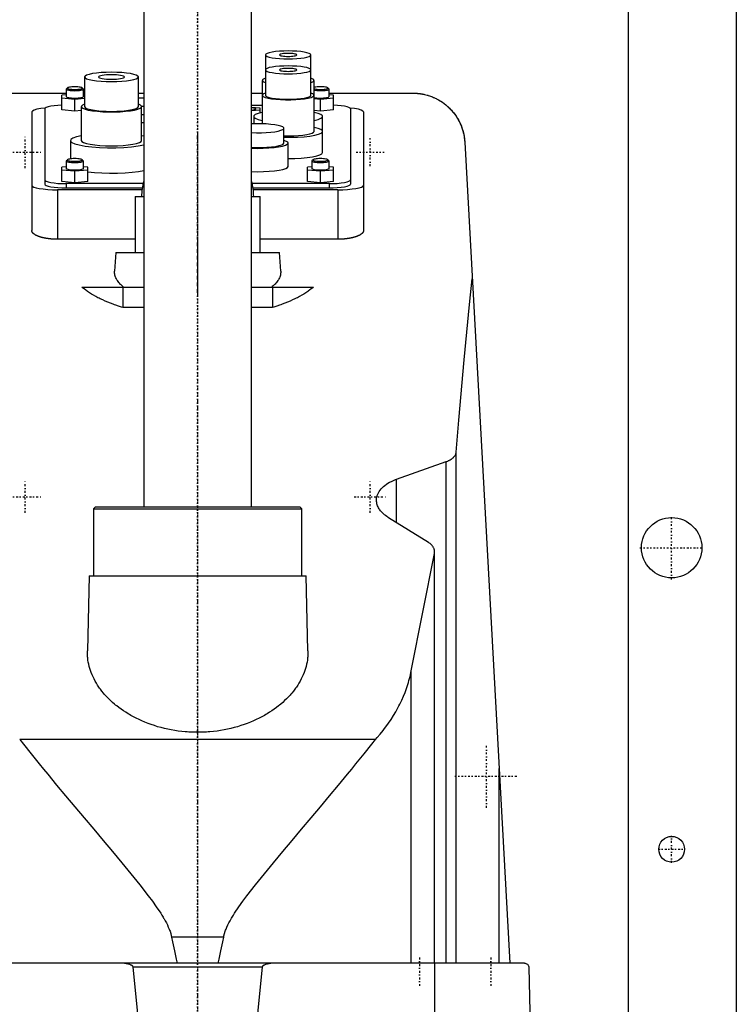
# Model space of a CAD drawing. Extents: x -125 to 125, y -92 to 634.
# Tile 3 of 4: x -41 to 125, y 107 to 336. Entities that reach past the tile are written whole.
import ezdxf

# ---------------------------------------------------------------- set-up
doc = ezdxf.new("R2010")
doc.units = 0
doc.linetypes.add('CENTER', pattern=[1.5, 0.45, -0.5, 0.05, -0.5])
doc.layers.add('AM_0', color=7, linetype='CONTINUOUS')
doc.layers.add('AM_7', color=7, linetype='CENTER')

msp = doc.modelspace()

# ---------------------------------------------------------------- linework, layer by layer
at = {"layer": 'AM_0', "color": 7, "linetype": 'CONTINUOUS'}
for p, q in [((-12.5, 585.5), (-12.5, 222.5)), ((12.5, 222.5), (12.5, 585.5)), ((125, 383), (125, 53)), ((100, 25), (100, 363)), ((15.75, 327.38), (15.75, 318)), ((26.25, 318), (26.25, 327.38)), ((-26.25, 322.26), (-26.25, 315.37)), ((-13.75, 315.37), (-13.75, 322.26)), ((15, 321.47), (15, 311.38)), ((27, 309.63), (27, 321.47)), ((-50, 318.5), (-30.5, 318.5)), ((-30.5, 318.12), (-31.5, 318.02)), ((-31.5, 314.66), (-31.5, 318.02)), ((-30.47, 319.49), (-30.5, 319.43)), ((-30.5, 319.43), (-30.5, 317.71)), ((-30.22, 319.73), (-30.47, 319.49)), ((-26.53, 319.49), (-26.78, 319.73)), ((-26.5, 319.43), (-26.53, 319.49)), ((-26.5, 317.71), (-26.5, 319.43)), ((-26.5, 318.5), (-26.25, 318.5)), ((-26.25, 318.09), (-26.5, 318.12)), ((-13.75, 318.5), (-12.5, 318.5)), ((12.5, 318.5), (15, 318.5)), ((30.47, 319.49), (30.22, 319.73)), ((30.5, 319.43), (30.47, 319.49)), ((30.5, 317.71), (30.5, 319.43)), ((30.5, 318.5), (50, 318.5)), ((31.5, 318.02), (30.5, 318.12)), ((31.5, 314.66), (31.5, 318.02)), ((-31.5, 317.42), (-28.5, 317.12)), ((-28.5, 317.12), (-26.25, 317.34)), ((-28.5, 314.36), (-28.5, 317.12)), ((-13.75, 317.4), (-12.5, 317.4)), ((-12.5, 315.42), (-13.01, 315.42)), ((12.5, 315.73), (15, 315.73)), ((27, 317.27), (28.5, 317.12)), ((28.5, 317.12), (31.5, 317.42)), ((28.5, 314.36), (28.5, 317.12)), ((-38.5, 314.14), (-38.5, 286.63)), ((-35.5, 314.86), (-35.5, 297.38)), ((-28.5, 314.36), (-31.5, 314.66)), ((-27, 314.51), (-28.5, 314.36)), ((-27, 315.37), (-27, 307.49)), ((-13, 307.49), (-13, 315.37)), ((-13, 313.58), (-12.5, 313.58)), ((12.5, 315.28), (14.45, 315.09)), ((14.45, 314.59), (12.5, 314.39)), ((13, 313.1), (13, 311.38)), ((14.45, 315.09), (14.45, 313.9)), ((28.5, 314.36), (27, 314.51)), ((31.5, 314.66), (28.5, 314.36)), ((29, 304.71), (29, 313.1)), ((35.5, 314.86), (35.5, 297.38)), ((38.5, 314.14), (38.5, 286.63)), ((-12.5, 311.6), (-13, 311.6)), ((-12.49, 308.5), (-13, 308.6)), ((20, 306.91), (20, 310.36)), ((-29.5, 307.49), (-29.5, 303.25)), ((21, 301.49), (21, 306.91)), ((61.98, 307.16), (72.48, 116.6)), ((-30.47, 302.82), (-30.5, 302.76)), ((-30.5, 302.76), (-30.5, 301.03)), ((-30.22, 303.06), (-30.47, 302.82)), ((-26.53, 302.82), (-26.78, 303.06)), ((-26.5, 301.03), (-26.5, 302.76)), ((26.53, 302.82), (26.5, 302.76)), ((26.5, 302.76), (26.5, 301.03)), ((26.78, 303.06), (26.53, 302.82)), ((30.47, 302.82), (30.22, 303.06)), ((30.5, 301.03), (30.5, 302.76)), ((-30.5, 301.44), (-31.5, 301.34)), ((-31.5, 297.99), (-31.5, 301.34)), ((-31.5, 300.74), (-28.5, 300.44)), ((-28.5, 300.44), (-25.5, 300.74)), ((-28.5, 297.69), (-28.5, 300.44)), ((-25.5, 301.34), (-26.5, 301.44)), ((-25.5, 297.99), (-25.5, 301.34)), ((26.5, 301.44), (25.5, 301.34)), ((25.5, 297.99), (25.5, 301.34)), ((25.5, 300.74), (28.5, 300.44)), ((28.5, 300.44), (31.5, 300.74)), ((28.5, 297.69), (28.5, 300.44)), ((31.5, 301.34), (30.5, 301.44)), ((31.5, 297.99), (31.5, 301.34)), ((-28.5, 297.69), (-31.5, 297.99)), ((-12.65, 297.5), (-30.5, 297.5)), ((-30.5, 297.5), (-30.5, 296.52)), ((-25.5, 297.99), (-28.5, 297.69)), ((30.5, 297.5), (12.65, 297.5)), ((28.5, 297.69), (25.5, 297.99)), ((31.5, 297.99), (28.5, 297.69)), ((30.5, 297.5), (30.5, 296.52)), ((-32.5, 296.08), (-32.5, 284.59)), ((-12.9, 296.08), (-32.5, 296.08)), ((-30.5, 296.52), (-12.84, 296.52)), ((12.84, 296.52), (30.5, 296.52)), ((32.5, 296.08), (12.9, 296.08)), ((32.5, 296.08), (32.5, 284.59)), ((-14.5, 294.5), (-14.5, 281.5)), ((-14.5, 294.5), (-12.51, 294.5)), ((12.51, 294.5), (14.5, 294.5)), ((14.5, 281.5), (14.5, 294.5)), ((-14.5, 284.59), (-32.5, 284.59)), ((32.5, 284.59), (14.5, 284.59)), ((-19, 281.5), (-19.27, 277.15)), ((-19, 281.5), (-12.51, 281.5)), ((12.51, 281.5), (19, 281.5)), ((19.27, 277.15), (19, 281.5)), ((-26.89, 273.5), (-12.5, 273.5)), ((-17.37, 273.5), (-17.37, 268.73)), ((12.5, 273.5), (26.89, 273.5)), ((17.38, 273.5), (17.38, 268.73)), ((-12.5, 268.73), (-17.37, 268.73)), ((17.38, 268.73), (12.5, 268.73)), ((60, 116.6), (60, 235.17)), ((46.13, 228.89), (57.68, 232.98)), ((57.68, 116.6), (57.68, 232.98)), ((46.13, 218.85), (46.13, 228.89)), ((-23.67, 222.5), (-24.17, 222)), ((-24.17, 222), (-24.17, 206.5)), ((-24.17, 222), (24.18, 222)), ((-23.67, 222.5), (23.68, 222.5)), ((24.18, 222), (23.68, 222.5)), ((24.18, 206.5), (24.18, 222)), ((53.59, 214.2), (44.32, 219.97)), ((49.57, 184.45), (54.96, 211.64)), ((54.96, 116.6), (54.96, 211.64)), ((55, 116.6), (55, 212.05)), ((-25.17, 206.5), (-25.59, 189.04)), ((-25.17, 206.5), (25.18, 206.5)), ((25.59, 189.04), (25.18, 206.5)), ((49.57, 116.6), (49.57, 184.45)), ((41.3, 168.52), (-41.3, 168.52)), ((70, 116.6), (70, 161.75)), ((70, 116.6), (70, 161.67)), ((6.05, 122.62), (-6.05, 122.62)), ((75.83, 116.6), (-75.83, 116.6)), ((55.06, 34.5), (55.06, 116.6)), ((14.95, 115.63), (-14.95, 115.63)), ((76.83, 115.63), (79, 34.5))]:
    msp.add_line(p, q, dxfattribs=at)
for points in [[(15.75, 327.38), (15.85, 327.21), (16.15, 327.03), (16.63, 326.88), (17.29, 326.74), (18.08, 326.62), (18.99, 326.54), (19.98, 326.49), (21, 326.47), (22.02, 326.49), (23.01, 326.54), (23.92, 326.62), (24.71, 326.74), (25.37, 326.88), (25.85, 327.03), (26.15, 327.21), (26.25, 327.38), (26.15, 327.56), (25.85, 327.73), (25.37, 327.89), (24.71, 328.03), (23.92, 328.14), (23.01, 328.23), (22.02, 328.28), (21, 328.29), (19.98, 328.28), (18.99, 328.23), (18.08, 328.14), (17.29, 328.03), (16.63, 327.89), (16.15, 327.73), (15.85, 327.56)], [(19, 327.38), (19.04, 327.32), (19.15, 327.25), (19.34, 327.19), (19.59, 327.14), (19.89, 327.09), (20.23, 327.06), (20.61, 327.04), (21, 327.04), (21.39, 327.04), (21.77, 327.06), (22.11, 327.09), (22.41, 327.14), (22.66, 327.19), (22.85, 327.25), (22.96, 327.32), (23, 327.38), (22.96, 327.45), (22.85, 327.52), (22.66, 327.58), (22.41, 327.63), (22.11, 327.67), (21.77, 327.7), (21.39, 327.72), (21, 327.73), (20.61, 327.72), (20.23, 327.7), (19.89, 327.67), (19.59, 327.63), (19.34, 327.58), (19.15, 327.52), (19.04, 327.45)], [(15.75, 323.91), (15.85, 323.73), (16.15, 323.56), (16.63, 323.4), (17.29, 323.27), (18.08, 323.15), (18.99, 323.07), (19.98, 323.02), (21, 323), (22.02, 323.02), (23.01, 323.07), (23.92, 323.15), (24.71, 323.27), (25.37, 323.4), (25.85, 323.56), (26.15, 323.73), (26.25, 323.91), (26.15, 324.09), (25.85, 324.26), (25.37, 324.42), (24.71, 324.55), (23.92, 324.67), (23.01, 324.75), (22.02, 324.8), (21, 324.82), (19.98, 324.8), (18.99, 324.75), (18.08, 324.67), (17.29, 324.55), (16.63, 324.42), (16.15, 324.26), (15.85, 324.09)], [(-26.25, 322.26), (-26.13, 322.05), (-25.77, 321.85), (-25.2, 321.66), (-24.42, 321.49), (-23.47, 321.36), (-22.39, 321.26), (-21.22, 321.2), (-20, 321.18), (-18.78, 321.2), (-17.61, 321.26), (-16.53, 321.36), (-15.58, 321.49), (-14.8, 321.66), (-14.23, 321.85), (-13.87, 322.05), (-13.75, 322.26), (-13.87, 322.47), (-14.23, 322.68), (-14.8, 322.87), (-15.58, 323.03), (-16.53, 323.16), (-17.61, 323.26), (-18.78, 323.33), (-20, 323.35), (-21.22, 323.33), (-22.39, 323.26), (-23.47, 323.16), (-24.42, 323.03), (-25.2, 322.87), (-25.77, 322.68), (-26.13, 322.47)], [(-23, 322.26), (-22.94, 322.16), (-22.77, 322.06), (-22.49, 321.97), (-22.12, 321.89), (-21.67, 321.83), (-21.15, 321.78), (-20.59, 321.75), (-20, 321.74), (-19.41, 321.75), (-18.85, 321.78), (-18.33, 321.83), (-17.88, 321.89), (-17.51, 321.97), (-17.23, 322.06), (-17.06, 322.16), (-17, 322.26), (-17.06, 322.36), (-17.23, 322.46), (-17.51, 322.55), (-17.88, 322.63), (-18.33, 322.7), (-18.85, 322.74), (-19.41, 322.77), (-20, 322.78), (-20.59, 322.77), (-21.15, 322.74), (-21.67, 322.7), (-22.12, 322.63), (-22.49, 322.55), (-22.77, 322.46), (-22.94, 322.36)], [(19, 323.91), (19.04, 323.84), (19.15, 323.78), (19.34, 323.72), (19.59, 323.66), (19.89, 323.62), (20.23, 323.59), (20.61, 323.57), (21, 323.56), (21.39, 323.57), (21.77, 323.59), (22.11, 323.62), (22.41, 323.66), (22.66, 323.72), (22.85, 323.78), (22.96, 323.84), (23, 323.91), (22.96, 323.98), (22.85, 324.04), (22.66, 324.1), (22.41, 324.16), (22.11, 324.2), (21.77, 324.23), (21.39, 324.25), (21, 324.26), (20.61, 324.25), (20.23, 324.23), (19.89, 324.2), (19.59, 324.16), (19.34, 324.1), (19.15, 324.04), (19.04, 323.98)], [(-26.75, 319.68), (-26.78, 319.74), (-26.88, 319.79), (-27.04, 319.85), (-27.26, 319.89), (-27.53, 319.93), (-27.83, 319.96), (-28.16, 319.98), (-28.5, 319.98), (-28.84, 319.98), (-29.17, 319.96), (-29.47, 319.93), (-29.74, 319.89), (-29.96, 319.85), (-30.12, 319.79), (-30.22, 319.74), (-30.25, 319.68), (-30.22, 319.62), (-30.12, 319.56), (-29.96, 319.51), (-29.74, 319.46), (-29.47, 319.43), (-29.17, 319.4), (-28.84, 319.38), (-28.5, 319.37), (-28.16, 319.38), (-27.83, 319.4), (-27.53, 319.43), (-27.26, 319.46), (-27.04, 319.51), (-26.88, 319.56), (-26.78, 319.62)]]:
    msp.add_lwpolyline(points, close=True, dxfattribs=at)
for points in [[(15.75, 321.98), (15.27, 321.78), (15.03, 321.58), (15.03, 321.37), (15.27, 321.16), (15.75, 320.97)], [(26.25, 320.97), (26.73, 321.16), (26.97, 321.37), (26.97, 321.58), (26.73, 321.78), (26.25, 321.98)], [(27, 319.52), (27.2, 319.48), (27.45, 319.44), (27.73, 319.41), (28.05, 319.38), (28.38, 319.38), (28.72, 319.38), (29.05, 319.39), (29.36, 319.41), (29.63, 319.45), (29.87, 319.49), (30.05, 319.54), (30.18, 319.59), (30.24, 319.65), (30.24, 319.71), (30.18, 319.77), (30.05, 319.82), (29.87, 319.87), (29.63, 319.91), (29.36, 319.94), (29.05, 319.97), (28.72, 319.98), (28.38, 319.98), (28.05, 319.97), (27.73, 319.95), (27.45, 319.92), (27.2, 319.88), (27, 319.83)], [(-30.5, 319.43), (-30.46, 319.36), (-30.35, 319.3), (-30.16, 319.24), (-29.91, 319.19), (-29.61, 319.14), (-29.27, 319.11), (-28.89, 319.09), (-28.5, 319.08), (-28.11, 319.09), (-27.73, 319.11), (-27.39, 319.14), (-27.09, 319.19), (-26.84, 319.24), (-26.65, 319.3), (-26.54, 319.36), (-26.5, 319.43)], [(-30.5, 317.71), (-30.46, 317.64), (-30.35, 317.58), (-30.16, 317.52), (-29.91, 317.46), (-29.61, 317.42), (-29.27, 317.39), (-28.89, 317.37), (-28.5, 317.36), (-28.11, 317.37), (-27.73, 317.39), (-27.39, 317.42), (-27.09, 317.46), (-26.84, 317.52), (-26.65, 317.58), (-26.54, 317.64), (-26.5, 317.71)], [(15.75, 318.5), (15.28, 318.32), (15.04, 318.11), (15.02, 317.91), (15.24, 317.71), (15.69, 317.52), (16.34, 317.34), (17.17, 317.2), (18.15, 317.08), (19.25, 317), (20.41, 316.96), (21.59, 316.96), (22.75, 317), (23.85, 317.08), (24.83, 317.2), (25.66, 317.34), (26.31, 317.52), (26.76, 317.71), (26.98, 317.91), (26.96, 318.11), (26.72, 318.32), (26.25, 318.5)], [(15.75, 318), (15.85, 317.82), (16.15, 317.65), (16.63, 317.49), (17.29, 317.36), (18.08, 317.24), (18.99, 317.16), (19.98, 317.11), (21, 317.09), (22.02, 317.11), (23.01, 317.16), (23.92, 317.24), (24.71, 317.36), (25.37, 317.49), (25.85, 317.65), (26.15, 317.82), (26.25, 318)], [(27, 319.2), (27.29, 319.16), (27.64, 319.12), (28.02, 319.1), (28.41, 319.09), (28.82, 319.09), (29.21, 319.11), (29.57, 319.14), (29.88, 319.18), (30.15, 319.23), (30.34, 319.3), (30.46, 319.36), (30.5, 319.43)], [(27, 317.48), (27.29, 317.43), (27.64, 317.4), (28.02, 317.37), (28.41, 317.36), (28.82, 317.37), (29.21, 317.38), (29.57, 317.42), (29.88, 317.46), (30.15, 317.51), (30.34, 317.57), (30.46, 317.64), (30.5, 317.71)], [(-31.5, 315.72), (-32.43, 315.67), (-33.29, 315.58), (-34.05, 315.48), (-34.66, 315.35), (-35.12, 315.2), (-35.4, 315.03), (-35.5, 314.86)], [(-26.25, 315.92), (-26.74, 315.7), (-26.98, 315.46), (-26.95, 315.23), (-26.67, 315), (-26.13, 314.78), (-25.37, 314.59), (-24.4, 314.42), (-23.26, 314.29), (-22.01, 314.2), (-20.68, 314.16), (-19.32, 314.16), (-17.99, 314.2), (-16.74, 314.29), (-15.6, 314.42), (-14.63, 314.59), (-13.87, 314.78), (-13.33, 315), (-13.05, 315.23), (-13.02, 315.46), (-13.26, 315.7), (-13.75, 315.92)], [(35.5, 314.86), (35.4, 315.03), (35.12, 315.2), (34.66, 315.35), (34.05, 315.48), (33.29, 315.58), (32.43, 315.67), (31.5, 315.72)], [(-35.38, 315.05), (-36.43, 314.93), (-37.31, 314.76), (-37.96, 314.57), (-38.36, 314.36), (-38.5, 314.14)], [(-26.25, 315.37), (-26.13, 315.16), (-25.77, 314.95), (-25.2, 314.76), (-24.42, 314.6), (-23.47, 314.47), (-22.39, 314.36), (-21.22, 314.3), (-20, 314.28), (-18.78, 314.3), (-17.61, 314.36), (-16.53, 314.47), (-15.58, 314.6), (-14.8, 314.76), (-14.23, 314.95), (-13.87, 315.16), (-13.75, 315.37)], [(12.5, 314.59), (12.78, 314.61), (13.02, 314.64), (13.23, 314.69), (13.38, 314.73), (13.47, 314.78), (13.5, 314.84), (13.47, 314.89), (13.38, 314.94), (13.23, 314.99), (13.02, 315.03), (12.78, 315.07), (12.5, 315.09)], [(15, 314.02), (14.04, 313.79), (13.38, 313.53), (13.04, 313.25), (13.04, 312.96), (13.38, 312.68), (14.04, 312.42), (14.99, 312.19)], [(27.01, 312.19), (27.96, 312.42), (28.62, 312.68), (28.96, 312.96), (28.96, 313.25), (28.62, 313.53), (27.96, 313.79), (27.01, 314.02)], [(38.5, 314.14), (38.36, 314.36), (37.96, 314.57), (37.31, 314.76), (36.43, 314.93), (35.38, 315.05)], [(12.5, 309.35), (13.63, 309.32), (14.78, 309.32), (15.9, 309.37), (16.95, 309.45), (17.9, 309.56), (18.7, 309.71), (19.32, 309.88), (19.75, 310.06), (19.97, 310.26), (19.97, 310.46), (19.75, 310.65), (19.32, 310.84), (18.7, 311.01), (17.9, 311.15), (16.95, 311.26), (15.9, 311.35), (14.78, 311.39), (13.63, 311.4), (12.5, 311.37)], [(-27, 308.6), (-28.14, 308.34), (-28.96, 308.04), (-29.41, 307.72), (-29.48, 307.38), (-29.17, 307.06), (-28.48, 306.75), (-27.46, 306.47), (-26.13, 306.23), (-24.55, 306.04), (-22.79, 305.91), (-20.92, 305.85), (-19, 305.85), (-17.13, 305.92), (-15.38, 306.05), (-13.81, 306.24), (-12.49, 306.48)], [(20, 308.25), (21.61, 308.25), (23.19, 308.29), (24.69, 308.4), (26.04, 308.55), (27.18, 308.75), (28.07, 308.98), (28.68, 309.24), (28.97, 309.51), (28.94, 309.79), (28.59, 310.07), (27.94, 310.32), (27, 310.55)], [(20, 308.6), (21.15, 308.59), (22.3, 308.61), (23.4, 308.68), (24.41, 308.77), (25.3, 308.9), (26.02, 309.06), (26.56, 309.24), (26.89, 309.43), (27, 309.63)], [(-27, 307.49), (-26.87, 307.25), (-26.47, 307.02), (-25.82, 306.81), (-24.95, 306.63), (-23.89, 306.48), (-22.68, 306.37), (-21.37, 306.3), (-20, 306.27), (-18.63, 306.3), (-17.32, 306.37), (-16.11, 306.48), (-15.05, 306.63), (-14.18, 306.81), (-13.53, 307.02), (-13.13, 307.25), (-13, 307.49)], [(12.5, 305.72), (13.85, 305.69), (15.2, 305.71), (16.5, 305.78), (17.72, 305.88), (18.79, 306.02), (19.69, 306.2), (20.37, 306.4), (20.81, 306.63), (20.99, 306.86), (20.92, 307.1), (20.58, 307.32), (20, 307.54)], [(12.5, 305.9), (13.7, 305.87), (14.91, 305.88), (16.09, 305.93), (17.17, 306.03), (18.13, 306.16), (18.93, 306.32), (19.51, 306.5), (19.88, 306.7), (20, 306.91)], [(21, 303.32), (22.56, 303.34), (24.06, 303.42), (25.44, 303.55), (26.66, 303.72), (27.65, 303.93), (28.39, 304.17), (28.85, 304.44), (29, 304.71)], [(-30.5, 302.76), (-30.46, 302.69), (-30.35, 302.62), (-30.17, 302.56), (-29.92, 302.51), (-29.62, 302.47), (-29.28, 302.44), (-28.91, 302.42), (-28.52, 302.41), (-28.13, 302.41), (-27.76, 302.43), (-27.41, 302.46), (-27.1, 302.51), (-26.85, 302.56), (-26.66, 302.62), (-26.55, 302.68), (-26.5, 302.75), (-26.53, 302.82)], [(-30.22, 303.06), (-30.25, 303), (-30.21, 302.94), (-30.11, 302.88), (-29.94, 302.83), (-29.72, 302.78), (-29.45, 302.75), (-29.15, 302.72), (-28.82, 302.7), (-28.48, 302.7), (-28.14, 302.7), (-27.81, 302.72), (-27.51, 302.75), (-27.25, 302.79), (-27.04, 302.84), (-26.88, 302.89), (-26.78, 302.94), (-26.75, 303), (-26.79, 303.06), (-26.89, 303.12), (-27.05, 303.17), (-27.27, 303.22), (-27.53, 303.26), (-27.83, 303.28), (-28.16, 303.3), (-28.5, 303.31)], [(-28.5, 303.31), (-28.85, 303.3), (-29.18, 303.28), (-29.48, 303.25), (-29.75, 303.21), (-29.97, 303.17), (-30.13, 303.11), (-30.22, 303.06)], [(26.5, 302.76), (26.54, 302.69), (26.65, 302.62), (26.83, 302.56), (27.08, 302.51), (27.38, 302.47), (27.72, 302.44), (28.09, 302.42), (28.48, 302.41), (28.87, 302.41), (29.24, 302.43), (29.59, 302.46), (29.9, 302.51), (30.15, 302.56), (30.34, 302.62), (30.45, 302.68), (30.5, 302.75), (30.47, 302.82)], [(26.78, 303.06), (26.75, 303), (26.79, 302.94), (26.89, 302.88), (27.06, 302.83), (27.28, 302.78), (27.55, 302.75), (27.85, 302.72), (28.18, 302.7), (28.52, 302.7), (28.86, 302.7), (29.19, 302.72), (29.49, 302.75), (29.75, 302.79), (29.96, 302.84), (30.12, 302.89), (30.22, 302.94), (30.25, 303), (30.21, 303.06), (30.11, 303.12), (29.95, 303.17), (29.73, 303.22), (29.47, 303.26), (29.17, 303.28), (28.84, 303.3), (28.5, 303.31)], [(28.5, 303.31), (28.15, 303.3), (27.82, 303.28), (27.52, 303.25), (27.25, 303.21), (27.03, 303.17), (26.87, 303.11), (26.78, 303.06)], [(-30.5, 301.03), (-30.46, 300.96), (-30.35, 300.9), (-30.16, 300.84), (-29.91, 300.79), (-29.61, 300.74), (-29.27, 300.71), (-28.89, 300.69), (-28.5, 300.69), (-28.11, 300.69), (-27.73, 300.71), (-27.39, 300.74), (-27.09, 300.79), (-26.84, 300.84), (-26.65, 300.9), (-26.54, 300.96), (-26.5, 301.03)], [(-25.51, 300.24), (-23.93, 300.08), (-22.22, 299.98), (-20.42, 299.93), (-18.61, 299.95), (-16.85, 300.02), (-15.21, 300.16), (-13.74, 300.34), (-12.49, 300.57)], [(12.5, 300.31), (13.88, 300.28), (15.26, 300.3), (16.59, 300.36), (17.82, 300.48), (18.91, 300.63), (19.79, 300.81), (20.46, 301.02), (20.86, 301.25), (21, 301.49)], [(26.5, 301.03), (26.54, 300.96), (26.65, 300.9), (26.84, 300.84), (27.09, 300.79), (27.39, 300.74), (27.73, 300.71), (28.11, 300.69), (28.5, 300.69), (28.89, 300.69), (29.27, 300.71), (29.61, 300.74), (29.91, 300.79), (30.16, 300.84), (30.35, 300.9), (30.46, 300.96), (30.5, 301.03)], [(-38.5, 297.12), (-38.38, 296.92), (-38.04, 296.72), (-37.49, 296.54), (-36.74, 296.39), (-35.83, 296.26), (-34.8, 296.16), (-33.67, 296.1), (-32.5, 296.08)], [(-35.5, 298.37), (-35.4, 298.2), (-35.12, 298.04), (-34.66, 297.89), (-34.04, 297.75), (-33.28, 297.65), (-32.41, 297.57), (-31.48, 297.52), (-30.5, 297.5)], [(-35.5, 297.38), (-35.4, 297.21), (-35.12, 297.05), (-34.66, 296.9), (-34.04, 296.77), (-33.28, 296.66), (-32.41, 296.58), (-31.48, 296.53), (-30.5, 296.52)], [(30.5, 297.5), (31.48, 297.52), (32.41, 297.57), (33.28, 297.65), (34.04, 297.75), (34.66, 297.89), (35.12, 298.04), (35.4, 298.2), (35.5, 298.37)], [(30.5, 296.52), (31.48, 296.53), (32.41, 296.58), (33.28, 296.66), (34.04, 296.77), (34.66, 296.9), (35.12, 297.05), (35.4, 297.21), (35.5, 297.38)], [(32.5, 296.08), (33.67, 296.1), (34.8, 296.16), (35.83, 296.26), (36.74, 296.39), (37.49, 296.54), (38.04, 296.72), (38.38, 296.92), (38.5, 297.12)]]:
    msp.add_lwpolyline(points, dxfattribs=at)
for points in [[(50, 318.5, 0), (50.04, 318.5, 0), (50.12, 318.5, 0), (50.2, 318.5, 0), (50.24, 318.5, 0), (50.28, 318.5, 0), (50.36, 318.49, 0), (50.44, 318.49, 0), (50.52, 318.49, 0), (50.6, 318.48, 0), (50.68, 318.48, 0), (50.72, 318.48, 0), (50.76, 318.48, 0), (50.83, 318.47, 0), (50.91, 318.47, 0), (50.99, 318.46, 0), (51.06, 318.45, 0), (51.14, 318.45, 0), (51.18, 318.44, 0), (51.21, 318.44, 0), (51.29, 318.43, 0), (51.36, 318.42, 0), (51.4, 318.42, 0), (51.43, 318.41, 0), (51.5, 318.41, 0), (51.57, 318.4, 0), (51.61, 318.39, 0), (51.64, 318.39, 0), (51.71, 318.38, 0), (51.78, 318.37, 0), (51.84, 318.36, 0), (51.91, 318.35, 0), (51.97, 318.34, 0), (52, 318.33, 0), (52.03, 318.33, 0), (52.09, 318.32, 0), (52.15, 318.31, 0), (52.21, 318.29, 0), (52.27, 318.28, 0), (52.33, 318.27, 0), (52.36, 318.27, 0), (52.38, 318.26, 0), (52.44, 318.25, 0), (52.49, 318.24, 0), (52.67, 318.2, 0), (52.97, 318.13, 0), (53.26, 318.05, 0), (53.39, 318.01, 0), (53.53, 317.97, 0), (53.79, 317.89, 0), (54.03, 317.8, 0), (54.27, 317.71, 0), (54.5, 317.63, 0), (54.72, 317.53, 0), (54.82, 317.49, 0), (54.93, 317.44, 0), (55.13, 317.35, 0), (55.32, 317.26, 0), (55.41, 317.21, 0), (55.93, 316.93, 0), (56.8, 316.39, 0), (57.57, 315.81, 0), (58.25, 315.21, 0), (58.86, 314.59, 0), (59.41, 313.95, 0), (59.66, 313.62, 0), (59.9, 313.28, 0), (60.33, 312.6, 0), (60.71, 311.91, 0), (61.04, 311.19, 0), (61.32, 310.47, 0), (61.55, 309.74, 0), (61.65, 309.37, 0), (61.74, 309.01, 0), (61.87, 308.27, 0), (61.96, 307.53, 0), (61.98, 307.16, 0)], [(58, 315.44, 0), (58, 315.44, 0), (58.02, 315.43, 0), (58.05, 315.4, 0), (58.08, 315.37, 0), (58.11, 315.35, 0), (58.18, 315.28, 0), (58.26, 315.2, 0), (58.37, 315.1, 0), (58.49, 314.99, 0), (58.62, 314.85, 0), (58.69, 314.78, 0), (58.76, 314.7, 0), (58.91, 314.54, 0), (59.07, 314.36, 0), (59.24, 314.16, 0), (59.42, 313.93, 0), (59.61, 313.69, 0), (59.71, 313.56, 0), (59.8, 313.42, 0), (59.99, 313.14, 0), (60.18, 312.86, 0), (60.27, 312.71, 0)], [(60.27, 312.71, 0), (60.35, 312.57, 0), (60.51, 312.29, 0), (60.66, 312, 0), (60.74, 311.86, 0), (60.81, 311.71, 0), (60.95, 311.41, 0), (61.08, 311.11, 0), (61.2, 310.81, 0), (61.31, 310.51, 0), (61.42, 310.2, 0), (61.47, 310.04, 0), (61.51, 309.89, 0), (61.6, 309.57, 0), (61.68, 309.26, 0), (61.75, 308.94, 0), (61.81, 308.62, 0), (61.86, 308.3, 0), (61.89, 308.13, 0), (61.91, 307.97, 0), (61.94, 307.65, 0), (61.97, 307.32, 0), (61.98, 307.16, 0)], [(-32.5, 284.59, 0), (-32.54, 284.59, 0), (-32.63, 284.59, 0), (-32.71, 284.59, 0), (-32.75, 284.59, 0), (-32.8, 284.59, 0), (-32.88, 284.59, 0), (-32.97, 284.59, 0), (-33.06, 284.6, 0), (-33.14, 284.6, 0), (-33.23, 284.6, 0), (-33.27, 284.6, 0), (-33.31, 284.61, 0), (-33.4, 284.61, 0), (-33.49, 284.61, 0), (-33.57, 284.62, 0), (-33.66, 284.63, 0), (-33.75, 284.63, 0), (-33.79, 284.63, 0), (-33.83, 284.64, 0), (-33.92, 284.65, 0), (-34.01, 284.65, 0), (-34.05, 284.66, 0), (-34.09, 284.66, 0), (-34.18, 284.67, 0), (-34.26, 284.68, 0), (-34.31, 284.68, 0), (-34.35, 284.69, 0), (-34.43, 284.7, 0), (-34.52, 284.71, 0), (-34.6, 284.72, 0), (-34.68, 284.73, 0), (-34.77, 284.74, 0), (-34.81, 284.75, 0), (-34.85, 284.75, 0), (-34.93, 284.76, 0), (-35.01, 284.78, 0), (-35.09, 284.79, 0), (-35.17, 284.8, 0), (-35.25, 284.82, 0), (-35.29, 284.82, 0), (-35.33, 284.83, 0), (-35.41, 284.85, 0), (-35.49, 284.86, 0), (-35.56, 284.88, 0), (-35.64, 284.89, 0), (-35.71, 284.91, 0), (-35.75, 284.92, 0), (-35.79, 284.92, 0), (-35.86, 284.94, 0), (-35.93, 284.96, 0), (-36.01, 284.98, 0), (-36.08, 284.99, 0), (-36.15, 285.01, 0), (-36.18, 285.02, 0), (-36.21, 285.03, 0), (-36.28, 285.05, 0), (-36.35, 285.07, 0), (-36.41, 285.09, 0), (-36.48, 285.11, 0), (-36.54, 285.13, 0), (-36.57, 285.13, 0), (-36.6, 285.14, 0), (-36.67, 285.16, 0), (-36.73, 285.18, 0), (-36.76, 285.2, 0), (-36.78, 285.21, 0), (-36.84, 285.23, 0), (-36.9, 285.25, 0), (-36.93, 285.26, 0), (-36.96, 285.27, 0), (-37.02, 285.29, 0), (-37.07, 285.31, 0), (-37.13, 285.34, 0), (-37.18, 285.36, 0), (-37.23, 285.38, 0), (-37.26, 285.39, 0), (-37.29, 285.4, 0), (-37.34, 285.43, 0), (-37.39, 285.45, 0), (-37.44, 285.48, 0), (-37.49, 285.5, 0), (-37.54, 285.53, 0), (-37.56, 285.54, 0), (-37.58, 285.55, 0), (-37.63, 285.58, 0), (-37.68, 285.6, 0), (-37.72, 285.63, 0), (-37.76, 285.66, 0), (-37.8, 285.68, 0), (-37.82, 285.7, 0), (-37.84, 285.71, 0), (-37.88, 285.74, 0), (-37.92, 285.76, 0), (-37.96, 285.79, 0), (-38, 285.82, 0), (-38.03, 285.85, 0), (-38.05, 285.86, 0), (-38.06, 285.87, 0), (-38.1, 285.9, 0), (-38.13, 285.93, 0), (-38.16, 285.96, 0), (-38.19, 285.99, 0), (-38.22, 286.02, 0), (-38.23, 286.03, 0), (-38.24, 286.04, 0), (-38.27, 286.07, 0), (-38.29, 286.1, 0), (-38.3, 286.12, 0), (-38.31, 286.13, 0), (-38.33, 286.16, 0), (-38.35, 286.19, 0), (-38.36, 286.2, 0), (-38.37, 286.22, 0), (-38.39, 286.25, 0), (-38.41, 286.28, 0), (-38.42, 286.3, 0), (-38.43, 286.33, 0), (-38.45, 286.36, 0), (-38.45, 286.38, 0), (-38.46, 286.39, 0), (-38.47, 286.42, 0), (-38.47, 286.45, 0), (-38.48, 286.48, 0), (-38.49, 286.51, 0), (-38.49, 286.53, 0), (-38.49, 286.55, 0), (-38.5, 286.56, 0), (-38.5, 286.59, 0), (-38.5, 286.62, 0), (-38.5, 286.63, 0)], [(38.5, 286.63, 0), (38.5, 286.62, 0), (38.5, 286.59, 0), (38.5, 286.56, 0), (38.49, 286.55, 0), (38.49, 286.53, 0), (38.49, 286.51, 0), (38.48, 286.48, 0), (38.47, 286.45, 0), (38.47, 286.42, 0), (38.46, 286.39, 0), (38.45, 286.38, 0), (38.45, 286.36, 0), (38.43, 286.33, 0), (38.42, 286.3, 0), (38.41, 286.28, 0), (38.39, 286.25, 0), (38.37, 286.22, 0), (38.36, 286.2, 0), (38.35, 286.19, 0), (38.33, 286.16, 0), (38.31, 286.13, 0), (38.3, 286.12, 0), (38.29, 286.1, 0), (38.27, 286.07, 0), (38.24, 286.04, 0), (38.23, 286.03, 0), (38.22, 286.02, 0), (38.19, 285.99, 0), (38.16, 285.96, 0), (38.13, 285.93, 0), (38.1, 285.9, 0), (38.07, 285.87, 0), (38.05, 285.86, 0), (38.03, 285.85, 0), (38, 285.82, 0), (37.96, 285.79, 0), (37.92, 285.76, 0), (37.88, 285.74, 0), (37.85, 285.71, 0), (37.83, 285.7, 0), (37.8, 285.68, 0), (37.76, 285.66, 0), (37.72, 285.63, 0), (37.68, 285.6, 0), (37.63, 285.58, 0), (37.58, 285.55, 0), (37.56, 285.54, 0), (37.54, 285.53, 0), (37.49, 285.5, 0), (37.44, 285.48, 0), (37.39, 285.45, 0), (37.34, 285.43, 0), (37.29, 285.4, 0), (37.26, 285.39, 0), (37.23, 285.38, 0), (37.18, 285.36, 0), (37.13, 285.34, 0), (37.07, 285.31, 0), (37.02, 285.29, 0), (36.96, 285.27, 0), (36.93, 285.26, 0), (36.9, 285.25, 0), (36.84, 285.23, 0), (36.79, 285.21, 0), (36.76, 285.2, 0), (36.73, 285.18, 0), (36.67, 285.16, 0), (36.6, 285.14, 0), (36.57, 285.13, 0), (36.54, 285.13, 0), (36.48, 285.11, 0), (36.41, 285.09, 0), (36.35, 285.07, 0), (36.28, 285.05, 0), (36.22, 285.03, 0), (36.18, 285.02, 0), (36.15, 285.01, 0), (36.08, 284.99, 0), (36.01, 284.98, 0), (35.94, 284.96, 0), (35.86, 284.94, 0), (35.79, 284.92, 0), (35.75, 284.92, 0), (35.72, 284.91, 0), (35.64, 284.89, 0), (35.56, 284.88, 0), (35.49, 284.86, 0), (35.41, 284.85, 0), (35.33, 284.83, 0), (35.29, 284.82, 0), (35.25, 284.82, 0), (35.17, 284.8, 0), (35.09, 284.79, 0), (35.01, 284.78, 0), (34.93, 284.76, 0), (34.85, 284.75, 0), (34.81, 284.75, 0), (34.77, 284.74, 0), (34.69, 284.73, 0), (34.6, 284.72, 0), (34.52, 284.71, 0), (34.43, 284.7, 0), (34.35, 284.69, 0), (34.31, 284.68, 0), (34.26, 284.68, 0), (34.18, 284.67, 0), (34.09, 284.66, 0), (34.05, 284.66, 0), (34.01, 284.65, 0), (33.92, 284.65, 0), (33.83, 284.64, 0), (33.79, 284.63, 0), (33.75, 284.63, 0), (33.66, 284.63, 0), (33.57, 284.62, 0), (33.49, 284.61, 0), (33.4, 284.61, 0), (33.31, 284.61, 0), (33.27, 284.6, 0), (33.23, 284.6, 0), (33.14, 284.6, 0), (33.06, 284.6, 0), (32.97, 284.59, 0), (32.88, 284.59, 0), (32.8, 284.59, 0), (32.75, 284.59, 0), (32.71, 284.59, 0), (32.63, 284.59, 0), (32.54, 284.59, 0), (32.5, 284.59, 0)], [(-17.21, 273.5, 0), (-17.33, 273.6, 0), (-17.55, 273.79, 0), (-17.76, 273.98, 0), (-17.87, 274.08, 0), (-17.96, 274.18, 0), (-18.15, 274.38, 0), (-18.32, 274.58, 0), (-18.48, 274.79, 0), (-18.62, 274.99, 0), (-18.75, 275.2, 0), (-18.81, 275.3, 0), (-18.87, 275.4, 0), (-18.97, 275.61, 0), (-19.06, 275.82, 0), (-19.13, 276.03, 0), (-19.19, 276.23, 0), (-19.23, 276.44, 0), (-19.25, 276.54, 0), (-19.26, 276.65, 0), (-19.28, 276.85, 0), (-19.28, 277.05, 0), (-19.27, 277.15, 0)], [(19.27, 277.15, 0), (19.28, 277.05, 0), (19.28, 276.85, 0), (19.26, 276.65, 0), (19.25, 276.54, 0), (19.23, 276.44, 0), (19.19, 276.23, 0), (19.13, 276.03, 0), (19.06, 275.82, 0), (18.97, 275.61, 0), (18.87, 275.4, 0), (18.81, 275.3, 0), (18.75, 275.2, 0), (18.62, 274.99, 0), (18.48, 274.79, 0), (18.32, 274.58, 0), (18.15, 274.38, 0), (17.96, 274.18, 0), (17.87, 274.08, 0), (17.76, 273.98, 0), (17.55, 273.79, 0), (17.33, 273.6, 0), (17.21, 273.5, 0)], [(60, 235.17, 0), (60.6, 242.59, 0), (61.84, 256.58, 0), (63.09, 269.45, 0), (63.73, 275.44, 0)], [(-17.37, 268.73, 0), (-17.7, 268.84, 0), (-18.36, 269.05, 0), (-19, 269.27, 0), (-19.32, 269.38, 0), (-19.63, 269.5, 0), (-20.26, 269.74, 0), (-20.86, 269.98, 0), (-21.46, 270.24, 0), (-22.03, 270.5, 0), (-22.59, 270.76, 0), (-22.87, 270.9, 0), (-23.14, 271.03, 0), (-23.66, 271.31, 0), (-24.16, 271.59, 0), (-24.64, 271.88, 0), (-25.1, 272.17, 0), (-25.54, 272.46, 0), (-25.75, 272.61, 0), (-25.95, 272.76, 0), (-26.35, 273.05, 0), (-26.72, 273.35, 0), (-26.89, 273.5, 0)], [(26.89, 273.5, 0), (26.72, 273.35, 0), (26.35, 273.05, 0), (25.95, 272.76, 0), (25.75, 272.61, 0), (25.54, 272.46, 0), (25.1, 272.17, 0), (24.64, 271.88, 0), (24.16, 271.59, 0), (23.66, 271.31, 0), (23.14, 271.03, 0), (22.87, 270.9, 0), (22.59, 270.76, 0), (22.03, 270.5, 0), (21.46, 270.24, 0), (20.86, 269.98, 0), (20.26, 269.74, 0), (19.63, 269.5, 0), (19.32, 269.38, 0), (19, 269.27, 0), (18.36, 269.05, 0), (17.7, 268.84, 0), (17.38, 268.73, 0)], [(57.68, 232.98, 0), (57.8, 233.03, 0), (58.03, 233.12, 0), (58.24, 233.21, 0), (58.34, 233.26, 0), (58.44, 233.31, 0), (58.63, 233.41, 0), (58.81, 233.52, 0), (58.97, 233.63, 0), (59.13, 233.75, 0), (59.28, 233.88, 0), (59.34, 233.94, 0), (59.41, 234.01, 0), (59.53, 234.14, 0), (59.64, 234.27, 0), (59.73, 234.41, 0), (59.81, 234.55, 0), (59.88, 234.69, 0), (59.9, 234.76, 0), (59.93, 234.83, 0), (59.96, 234.97, 0), (59.99, 235.1, 0), (60, 235.17, 0)], [(41.5, 224.06, 0), (41.5, 224.21, 0), (41.53, 224.51, 0), (41.59, 224.82, 0), (41.63, 224.97, 0), (41.67, 225.13, 0), (41.79, 225.44, 0), (41.94, 225.74, 0), (42.11, 226.05, 0), (42.32, 226.35, 0), (42.56, 226.64, 0), (42.69, 226.78, 0), (42.83, 226.92, 0), (43.12, 227.2, 0), (43.44, 227.46, 0), (43.79, 227.72, 0), (44.16, 227.96, 0), (44.55, 228.18, 0), (44.75, 228.29, 0), (44.96, 228.4, 0), (45.41, 228.6, 0), (45.89, 228.8, 0), (46.13, 228.89, 0)], [(44.32, 219.97, 0), (44.17, 220.06, 0), (43.88, 220.25, 0), (43.61, 220.45, 0), (43.48, 220.56, 0), (43.35, 220.66, 0), (43.1, 220.87, 0), (42.88, 221.09, 0), (42.66, 221.32, 0), (42.47, 221.55, 0), (42.29, 221.78, 0), (42.21, 221.9, 0), (42.13, 222.02, 0), (41.99, 222.26, 0), (41.86, 222.5, 0), (41.76, 222.74, 0), (41.67, 222.98, 0), (41.6, 223.22, 0), (41.58, 223.35, 0), (41.55, 223.47, 0), (41.52, 223.7, 0), (41.5, 223.94, 0), (41.5, 224.06, 0)], [(55, 212.05, 0), (55, 212.11, 0), (54.99, 212.24, 0), (54.97, 212.36, 0), (54.96, 212.43, 0), (54.95, 212.49, 0), (54.92, 212.62, 0), (54.87, 212.75, 0), (54.82, 212.87, 0), (54.76, 213, 0), (54.69, 213.13, 0), (54.65, 213.19, 0), (54.61, 213.25, 0), (54.52, 213.37, 0), (54.42, 213.49, 0), (54.31, 213.61, 0), (54.2, 213.72, 0), (54.08, 213.84, 0), (54.01, 213.89, 0), (53.95, 213.94, 0), (53.81, 214.05, 0), (53.66, 214.15, 0), (53.59, 214.2, 0)], [(54.96, 211.64, 0), (54.97, 211.71, 0), (54.99, 211.85, 0), (55, 211.98, 0), (55, 212.05, 0)], [(25.59, 189.04, 0), (25.59, 188.81, 0), (25.59, 188.35, 0), (25.56, 187.87, 0), (25.54, 187.64, 0), (25.52, 187.4, 0), (25.46, 186.92, 0), (25.38, 186.43, 0), (25.28, 185.95, 0), (25.16, 185.46, 0), (25.02, 184.97, 0), (24.95, 184.73, 0), (24.87, 184.49, 0), (24.69, 184, 0), (24.49, 183.51, 0), (24.28, 183.02, 0), (24.04, 182.54, 0), (23.78, 182.06, 0), (23.65, 181.82, 0), (23.51, 181.58, 0), (23.21, 181.1, 0), (22.9, 180.63, 0), (22.74, 180.4, 0), (22.57, 180.17, 0), (22.22, 179.71, 0), (21.85, 179.25, 0), (21.66, 179.03, 0), (21.46, 178.8, 0), (21.06, 178.36, 0), (20.63, 177.93, 0), (20.19, 177.51, 0), (19.74, 177.09, 0), (19.27, 176.68, 0), (19.03, 176.48, 0), (18.78, 176.28, 0), (18.28, 175.9, 0), (17.77, 175.52, 0), (17.24, 175.15, 0), (16.69, 174.79, 0), (16.12, 174.44, 0), (15.82, 174.26, 0), (15.52, 174.09, 0), (14.9, 173.75, 0), (14.26, 173.41, 0), (13.6, 173.09, 0), (12.93, 172.79, 0), (12.23, 172.49, 0), (11.87, 172.35, 0), (11.51, 172.21, 0), (10.78, 171.95, 0), (10.04, 171.7, 0), (9.28, 171.46, 0), (8.5, 171.25, 0), (7.72, 171.05, 0), (7.32, 170.96, 0), (6.93, 170.87, 0), (6.12, 170.71, 0), (5.31, 170.57, 0), (4.5, 170.45, 0), (3.68, 170.35, 0), (2.86, 170.27, 0), (2.45, 170.24, 0), (2.04, 170.21, 0), (1.22, 170.17, 0), (0.41, 170.15, 0), (0, 170.15, 0), (-0.41, 170.15, 0), (-1.22, 170.17, 0), (-2.04, 170.21, 0), (-2.45, 170.24, 0), (-2.86, 170.27, 0), (-3.68, 170.35, 0), (-4.5, 170.45, 0), (-5.31, 170.57, 0), (-6.12, 170.71, 0), (-6.93, 170.87, 0), (-7.32, 170.96, 0), (-7.72, 171.05, 0), (-8.5, 171.25, 0), (-9.28, 171.46, 0), (-10.04, 171.7, 0), (-10.78, 171.95, 0), (-11.51, 172.21, 0), (-11.87, 172.35, 0), (-12.23, 172.49, 0), (-12.93, 172.79, 0), (-13.6, 173.09, 0), (-14.26, 173.41, 0), (-14.9, 173.75, 0), (-15.52, 174.09, 0), (-15.82, 174.26, 0), (-16.12, 174.44, 0), (-16.69, 174.79, 0), (-17.24, 175.15, 0), (-17.77, 175.52, 0), (-18.28, 175.9, 0), (-18.78, 176.28, 0), (-19.03, 176.48, 0), (-19.27, 176.68, 0), (-19.74, 177.09, 0), (-20.19, 177.51, 0), (-20.63, 177.93, 0), (-21.06, 178.36, 0), (-21.46, 178.8, 0), (-21.66, 179.03, 0), (-21.85, 179.25, 0), (-22.22, 179.71, 0), (-22.57, 180.17, 0), (-22.74, 180.4, 0), (-22.9, 180.63, 0), (-23.21, 181.1, 0), (-23.51, 181.58, 0), (-23.65, 181.82, 0), (-23.78, 182.06, 0), (-24.04, 182.54, 0), (-24.28, 183.02, 0), (-24.49, 183.51, 0), (-24.69, 184, 0), (-24.87, 184.49, 0), (-24.95, 184.73, 0), (-25.02, 184.97, 0), (-25.16, 185.46, 0), (-25.28, 185.95, 0), (-25.38, 186.43, 0), (-25.46, 186.92, 0), (-25.52, 187.4, 0), (-25.54, 187.64, 0), (-25.56, 187.87, 0), (-25.59, 188.35, 0), (-25.59, 188.81, 0), (-25.59, 189.04, 0)], [(41.3, 168.52, 0), (41.66, 168.93, 0), (42.36, 169.75, 0), (43.04, 170.59, 0), (43.36, 171.01, 0), (43.68, 171.44, 0), (44.3, 172.3, 0), (44.89, 173.16, 0), (45.44, 174.04, 0), (45.97, 174.92, 0), (46.46, 175.81, 0), (46.7, 176.26, 0), (46.93, 176.7, 0), (47.36, 177.6, 0), (47.76, 178.51, 0), (48.13, 179.42, 0), (48.47, 180.33, 0), (48.77, 181.24, 0), (48.91, 181.7, 0), (49.04, 182.16, 0), (49.28, 183.08, 0), (49.48, 184, 0), (49.57, 184.45, 0)], [(-41.3, 168.52, 0), (-40.44, 167.42, 0), (-38.64, 165.15, 0), (-36.74, 162.81, 0), (-35.76, 161.61, 0), (-34.77, 160.4, 0), (-32.72, 157.92, 0), (-30.63, 155.41, 0), (-28.48, 152.85, 0), (-26.31, 150.27, 0), (-24.12, 147.67, 0), (-23.03, 146.37, 0), (-21.93, 145.07, 0), (-19.76, 142.48, 0), (-17.6, 139.89, 0), (-15.49, 137.32, 0), (-13.43, 134.76, 0), (-11.45, 132.21, 0), (-10.51, 130.94, 0), (-9.59, 129.67, 0), (-8.57, 128.15, 0), (-8.3, 127.72, 0), (-8.03, 127.27, 0), (-7.89, 127.05, 0), (-7.76, 126.83, 0), (-7.51, 126.37, 0), (-7.26, 125.91, 0), (-7.03, 125.44, 0), (-6.81, 124.96, 0), (-6.6, 124.47, 0), (-6.5, 124.22, 0), (-6.41, 123.97, 0), (-6.25, 123.44, 0), (-6.11, 122.9, 0), (-6.05, 122.62, 0)], [(6.05, 122.62, 0), (6.11, 122.9, 0), (6.25, 123.44, 0), (6.41, 123.97, 0), (6.5, 124.22, 0), (6.6, 124.47, 0), (6.81, 124.96, 0), (7.03, 125.44, 0), (7.26, 125.91, 0), (7.51, 126.37, 0), (7.76, 126.83, 0), (7.89, 127.05, 0), (8.03, 127.27, 0), (8.3, 127.72, 0), (8.57, 128.15, 0), (9.59, 129.67, 0), (10.51, 130.94, 0), (11.45, 132.21, 0), (13.43, 134.76, 0), (15.49, 137.32, 0), (17.6, 139.89, 0), (19.76, 142.48, 0), (21.93, 145.07, 0), (23.03, 146.37, 0), (24.12, 147.67, 0), (26.31, 150.27, 0), (28.48, 152.85, 0), (30.63, 155.41, 0), (32.72, 157.92, 0), (34.77, 160.4, 0), (35.76, 161.61, 0), (36.74, 162.81, 0), (38.64, 165.15, 0), (40.44, 167.42, 0), (41.3, 168.52, 0)], [(-6.05, 122.62, 0), (-5.83, 121.51, 0), (-5.4, 119.43, 0), (-4.97, 117.5, 0), (-4.76, 116.6, 0)], [(4.76, 116.6, 0), (4.97, 117.5, 0), (5.4, 119.43, 0), (5.83, 121.51, 0), (6.05, 122.62, 0)], [(-14.95, 115.63, 0), (-14.95, 115.63, 0), (-14.95, 115.63, 0), (-14.95, 115.64, 0), (-14.95, 115.64, 0), (-14.95, 115.64, 0), (-14.95, 115.65, 0), (-14.95, 115.65, 0), (-14.95, 115.66, 0), (-14.95, 115.67, 0), (-14.95, 115.67, 0), (-14.95, 115.67, 0), (-14.96, 115.68, 0), (-14.96, 115.68, 0), (-14.96, 115.69, 0), (-14.96, 115.69, 0), (-14.96, 115.7, 0), (-14.96, 115.7, 0), (-14.96, 115.71, 0), (-14.97, 115.71, 0), (-14.97, 115.71, 0), (-14.97, 115.72, 0), (-14.97, 115.72, 0), (-14.97, 115.72, 0), (-14.97, 115.73, 0), (-14.98, 115.73, 0), (-14.98, 115.74, 0), (-14.98, 115.74, 0), (-14.98, 115.74, 0), (-14.98, 115.75, 0), (-14.99, 115.75, 0), (-14.99, 115.76, 0), (-14.99, 115.76, 0), (-14.99, 115.77, 0), (-15, 115.77, 0), (-15, 115.77, 0), (-15, 115.78, 0), (-15.01, 115.79, 0), (-15.03, 115.82, 0), (-15.05, 115.84, 0), (-15.07, 115.87, 0), (-15.09, 115.88, 0), (-15.1, 115.89, 0), (-15.12, 115.91, 0), (-15.15, 115.93, 0), (-15.17, 115.95, 0), (-15.2, 115.97, 0), (-15.23, 115.99, 0), (-15.24, 116, 0), (-15.26, 116.01, 0), (-15.28, 116.03, 0), (-15.31, 116.04, 0), (-15.33, 116.05, 0), (-15.34, 116.06, 0), (-15.37, 116.08, 0), (-15.4, 116.09, 0), (-15.41, 116.1, 0), (-15.43, 116.11, 0), (-15.46, 116.12, 0), (-15.49, 116.13, 0), (-15.59, 116.18, 0), (-15.76, 116.24, 0), (-15.94, 116.3, 0), (-16.13, 116.36, 0), (-16.32, 116.4, 0), (-16.41, 116.42, 0), (-16.51, 116.44, 0), (-16.71, 116.48, 0), (-16.9, 116.51, 0), (-17.1, 116.54, 0), (-17.29, 116.56, 0), (-17.49, 116.57, 0), (-17.58, 116.58, 0), (-17.68, 116.59, 0), (-17.87, 116.6, 0), (-18.05, 116.6, 0), (-18.15, 116.6, 0)], [(18.15, 116.6, 0), (18.05, 116.6, 0), (17.87, 116.6, 0), (17.68, 116.59, 0), (17.58, 116.58, 0), (17.49, 116.57, 0), (17.29, 116.56, 0), (17.1, 116.54, 0), (16.9, 116.51, 0), (16.71, 116.48, 0), (16.51, 116.44, 0), (16.41, 116.42, 0), (16.32, 116.4, 0), (16.13, 116.36, 0), (15.94, 116.3, 0), (15.76, 116.24, 0), (15.59, 116.18, 0), (15.49, 116.13, 0), (15.46, 116.12, 0), (15.43, 116.11, 0), (15.41, 116.1, 0), (15.4, 116.09, 0), (15.37, 116.08, 0), (15.34, 116.06, 0), (15.33, 116.05, 0), (15.31, 116.04, 0), (15.28, 116.03, 0), (15.26, 116.01, 0), (15.24, 116, 0), (15.23, 115.99, 0), (15.2, 115.97, 0), (15.17, 115.95, 0), (15.15, 115.93, 0), (15.12, 115.91, 0), (15.1, 115.89, 0), (15.09, 115.88, 0), (15.07, 115.87, 0), (15.05, 115.84, 0), (15.03, 115.82, 0), (15.01, 115.79, 0), (15, 115.78, 0), (15, 115.77, 0), (15, 115.77, 0), (14.99, 115.77, 0), (14.99, 115.76, 0), (14.99, 115.76, 0), (14.99, 115.75, 0), (14.98, 115.75, 0), (14.98, 115.74, 0), (14.98, 115.74, 0), (14.98, 115.74, 0), (14.98, 115.73, 0), (14.97, 115.73, 0), (14.97, 115.72, 0), (14.97, 115.72, 0), (14.97, 115.72, 0), (14.97, 115.71, 0), (14.97, 115.71, 0), (14.96, 115.71, 0), (14.96, 115.7, 0), (14.96, 115.7, 0), (14.96, 115.69, 0), (14.96, 115.69, 0), (14.96, 115.68, 0), (14.96, 115.68, 0), (14.95, 115.67, 0), (14.95, 115.67, 0), (14.95, 115.67, 0), (14.95, 115.66, 0), (14.95, 115.65, 0), (14.95, 115.65, 0), (14.95, 115.64, 0), (14.95, 115.64, 0), (14.95, 115.64, 0), (14.95, 115.63, 0), (14.95, 115.63, 0), (14.95, 115.63, 0)], [(75.83, 116.6, 0), (76, 116.59, 0), (76.35, 116.45, 0), (76.55, 116.3, 0), (76.6, 116.24, 0), (76.65, 116.17, 0), (76.68, 116.13, 0), (76.7, 116.09, 0), (76.75, 115.98, 0), (76.78, 115.9, 0), (76.79, 115.87, 0), (76.8, 115.83, 0), (76.81, 115.82, 0), (76.81, 115.8, 0), (76.82, 115.77, 0), (76.82, 115.76, 0), (76.82, 115.76, 0), (76.82, 115.75, 0), (76.82, 115.75, 0), (76.82, 115.74, 0), (76.82, 115.73, 0), (76.82, 115.72, 0), (76.82, 115.71, 0), (76.83, 115.69, 0), (76.83, 115.69, 0), (76.83, 115.68, 0), (76.83, 115.68, 0), (76.83, 115.68, 0), (76.83, 115.68, 0), (76.83, 115.68, 0), (76.83, 115.67, 0), (76.83, 115.67, 0), (76.83, 115.67, 0), (76.83, 115.66, 0), (76.83, 115.66, 0), (76.83, 115.66, 0), (76.83, 115.66, 0), (76.83, 115.66, 0), (76.83, 115.65, 0), (76.83, 115.65, 0), (76.83, 115.65, 0), (76.83, 115.64, 0), (76.83, 115.64, 0), (76.83, 115.64, 0), (76.83, 115.63, 0), (76.83, 115.63, 0), (76.83, 115.63, 0), (76.83, 115.63, 0), (76.83, 115.63, 0), (76.83, 115.63, 0), (76.83, 115.63, 0), (76.83, 115.63, 0), (76.83, 115.63, 0)], [(-12.5, 90.94, 0), (-14.95, 115.63, 0)], [(14.95, 115.63, 0), (12.5, 90.94, 0)]]:
    msp.add_polyline3d(points, dxfattribs=at)
for centre, radius in [((110, 213), 7), ((110, 143), 3)]:
    msp.add_circle(centre, radius, dxfattribs=at)
for centre, radius, start, end in [((-40, 304.8), 3.1, 61.0615, 62.3181), ((-40, 304.8), 3.5, 64.6231, 65.4035), ((40, 304.8), 3.5, 114.5965, 115.3769), ((40, 304.8), 3.1, 117.6819, 118.9385), ((0, 294.5), 13, 164.0576, 180), ((0, 294.5), 13, 0, 15.9424)]:
    msp.add_arc(centre, radius, start, end, dxfattribs=at)
at = {"layer": 'AM_7', "color": 4, "linetype": 'CENTER'}
for p, q in [((0, 633.5), (0, -92.5)), ((0, 386.4), (0, -18.4)), ((0, 309.2), (0, 271.8)), ((-40, 301.12), (-40, 308.48)), ((40, 301.55), (40, 308.05)), ((-43.68, 304.8), (-36.32, 304.8)), ((36.75, 304.8), (43.25, 304.8)), ((0, 247.5), (0, -82.5)), ((-40, 221.12), (-40, 228.47)), ((40, 221.12), (40, 228.47)), ((-43.68, 224.8), (-36.32, 224.8)), ((36.33, 224.8), (43.68, 224.8)), ((110, 205.65), (110, 220.35)), ((102.65, 213), (117.35, 213)), ((67, 152.65), (67, 167.35)), ((59.65, 160), (74.35, 160)), ((110, 139.85), (110, 146.15)), ((106.85, 143), (113.15, 143)), ((51.5, 117.9), (51.5, 111.3)), ((68, 117.9), (68, 111.3))]:
    msp.add_line(p, q, dxfattribs=at)

doc.saveas('drawing.dxf')
